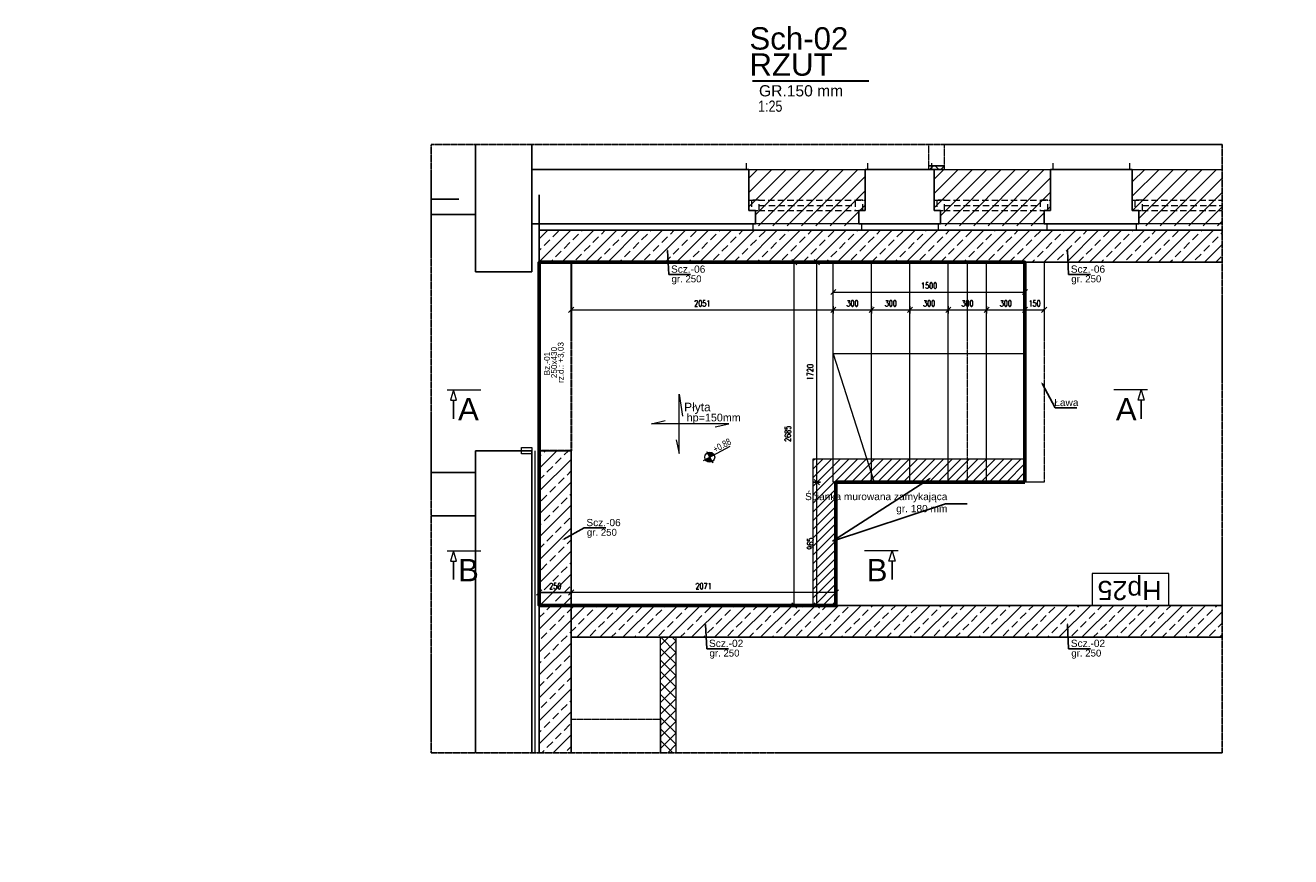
# Model space of a CAD drawing. Extents: x -1474 to 75706, y -7058 to 75879.
# Tile 9 of 19: x 29709 to 39613, y 6506 to 13012. Entities that reach past the tile are written whole.
import ezdxf
from ezdxf import colors
from ezdxf.entities.mleader import LeaderData, LeaderLine
from ezdxf.enums import TextEntityAlignment as Align
from ezdxf.math import Vec2, Vec3

# ---------------------------------------------------------------- set-up
doc = ezdxf.new("R2010")
doc.units = 0
doc.header["$LTSCALE"] = 10
doc.header["$MEASUREMENT"] = 0
doc.linetypes.add('CARKOVANA', pattern=[7.5, 5, -2.5])
doc.linetypes.add('HIDDEN', pattern=[0.375, 0.25, -0.125])
for name, color, linetype, lineweight in [('!! 0_ Istn-sciany', 3, 'Continuous', 30), ('!! 0_ Istn-widok', 1, 'Continuous', 15), ('!! 0_ Opis', 8, 'Continuous', 13), ('!! 0_Istn-cienka', 4, 'Continuous', 9), ('!! 1_drzwi-linia', 213, 'Continuous', 5), ('!! 1_PROJ TERMOIZOL', 132, 'Continuous', 5), ('P-Linia1', 3, 'Continuous', 40), ('P-Linia2', 2, 'Continuous', 25), ('P-Linia3', 6, 'Continuous', 60), ('P-Linia4', 253, 'Continuous', 5), ('P-Opis', 1, 'Continuous', 18), ('P-Opis belki', 52, 'Continuous', 9), ('P-Opis fundamenty', 193, 'Continuous', 9), ('P-Opis nadproża systemowe', 11, 'Continuous', 9), ('P-Opis słupy', 30, 'Continuous', 9), ('P-Opis ściany', 6, 'Continuous', 9), ('P-Przerywana', 13, 'HIDDEN', 9), ('P-Szraf - Ściana działowa', 83, 'Continuous', 0), ('P-Szraf - Ściana nośna', 55, 'Continuous', 0), ('P-Szraf - Ściana wypełniająca', 171, 'Continuous', 0), ('P-Szraf - Ściana żelbetowa', 54, 'Continuous', 0), ('P-Wymiar', 254, 'Continuous', 9), ('P-Ściana działowa', 91, 'Continuous', 5), ('P-Ściana nośna', 253, 'Continuous', 18), ('P-Ściana wypełniająca', 150, 'Continuous', 13), ('P-Ściana żelbetowa', 50, 'Continuous', 25)]:
    doc.layers.add(name, color=color, linetype=linetype, lineweight=lineweight)
doc.layers.add('!! 1_Wyburzenia', color=252, linetype='CARKOVANA', lineweight=13, true_color=0x696969)
doc.styles.add('_Fd Opis', font='arial.ttf')
doc.styles.add('_Fdelita opis', font='arial.ttf')
doc.styles.add('ARIAL', font='arial.ttf', dxfattribs={"height": 20})
doc.styles.add('ROMANS', font='romans.shx', dxfattribs={"width": 0.7})
doc.linetypes.add('ZIGZAG', pattern='A,0.00254,-5.08,[131,ltypeshp.shx,S=5.08,R=0,X=-5.08,Y=0],-10.16,[131,ltypeshp.shx,S=5.08,R=180,X=5.08,Y=0],-5.08', length=20.32254)
doc.dimstyles.new('A25', dxfattribs={"dimscale": 27, "dimtxt": 1.75, "dimasz": 0.06, "dimexe": 0, "dimexo": 0, "dimgap": 1, "dimtad": 1, "dimdec": 4, "dimrnd": 0.1, "dimdsep": 46, "dimtxsty": 'ROMANS', "dimblk": '[[[[[[[[', "dimcen": 2, "dimdle": 2, "dimse1": 1, "dimse2": 1, "dimclrd": 256, "dimclrt": 1, "dimadec": 0, "dimazin": 0, "dimtfac": 1, "dimtdec": 4, "dimtix": 1, "dimtmove": 2, "dimatfit": 3, "dimldrblk": '[[[[[[[[', "dimfxl": 0, "dimtvp": 0.6, "dimtolj": 1, "dimlwd": -1, "dimarcsym": 0})
pattern_1 = [(45, (-137483.73, 252500.6), (-56.1266, 56.1266), [])]

# ---------------------------------------------------------------- blocks, each defined once
blk = doc.blocks.new('daddad')
at = {"layer": 'P-Opis', "lineweight": 20}
for points in [[(-159, -799), (0, -1476), (0, 1476), (159, 377)], [(1791, -159), (2467, 0), (-1381, 0), (-705, 159)]]:
    blk.add_lwpolyline(points, dxfattribs=at)
blk = doc.blocks.new('[[[[[[[[')
at = {"layer": 'P-Wymiar'}
for p, q in [((-12.7, -12.7), (12.7, 12.7)), ((0, 0), (-4.6, 0)), ((0, 18), (0, -18))]:
    blk.add_line(p, q, dxfattribs=at)
blk = doc.blocks.new('*D293')
at = {"layer": 'Defpoints', "color": 0, "transparency": 16777216}
for p in [(36033.1, 10785.1), (36033.1, 10691.9), (33981.9, 8472.5)]:
    blk.add_point(p, dxfattribs=at)
at = {"layer": 'P-Wymiar', "transparency": 16777216}
blk.add_line((33983.5, 10785.1), (36031.5, 10785.1), dxfattribs=at)
at = {"layer": 'P-Wymiar', "transparency": 16777216, "xscale": 1.62, "yscale": 1.62, "zscale": 1.62, "rotation": 180}
blk.add_blockref('[[[[[[[[', (33981.9, 10785.1), dxfattribs=at)
at = {"layer": 'P-Wymiar', "transparency": 16777216, "xscale": 1.62, "yscale": 1.62, "zscale": 1.62}
blk.add_blockref('[[[[[[[[', (36033.1, 10785.1), dxfattribs=at)
at = {"layer": 'P-Wymiar', "color": 1, "transparency": 16777216, "insert": (35007.5, 10835.8), "char_height": 47.25, "attachment_point": 5, "style": 'ROMANS'}
blk.add_mtext('\\A1;2051', dxfattribs=at)
blk = doc.blocks.new('*D294')
at = {"layer": 'Defpoints', "color": 0, "transparency": 16777216}
for p in [(36333.1, 11157.5), (36333.1, 10785.1), (36033.1, 10691.9)]:
    blk.add_point(p, dxfattribs=at)
at = {"layer": 'P-Wymiar', "transparency": 16777216}
blk.add_line((36034.7, 10785.1), (36331.5, 10785.1), dxfattribs=at)
at = {"layer": 'P-Wymiar', "transparency": 16777216, "xscale": 1.62, "yscale": 1.62, "zscale": 1.62, "rotation": 180}
blk.add_blockref('[[[[[[[[', (36033.1, 10785.1), dxfattribs=at)
at = {"layer": 'P-Wymiar', "transparency": 16777216, "xscale": 1.62, "yscale": 1.62, "zscale": 1.62}
blk.add_blockref('[[[[[[[[', (36333.1, 10785.1), dxfattribs=at)
at = {"layer": 'P-Wymiar', "color": 1, "transparency": 16777216, "insert": (36183.1, 10835.8), "char_height": 47.25, "attachment_point": 5, "style": 'ROMANS'}
blk.add_mtext('\\A1;300', dxfattribs=at)
blk = doc.blocks.new('*D295')
at = {"layer": 'Defpoints', "color": 0, "transparency": 16777216}
for p in [(36333.1, 11157.5), (36633.1, 11157.5), (36633.1, 10785.1)]:
    blk.add_point(p, dxfattribs=at)
at = {"layer": 'P-Wymiar', "transparency": 16777216}
blk.add_line((36334.7, 10785.1), (36631.5, 10785.1), dxfattribs=at)
at = {"layer": 'P-Wymiar', "transparency": 16777216, "xscale": 1.62, "yscale": 1.62, "zscale": 1.62, "rotation": 180}
blk.add_blockref('[[[[[[[[', (36333.1, 10785.1), dxfattribs=at)
at = {"layer": 'P-Wymiar', "transparency": 16777216, "xscale": 1.62, "yscale": 1.62, "zscale": 1.62}
blk.add_blockref('[[[[[[[[', (36633.1, 10785.1), dxfattribs=at)
at = {"layer": 'P-Wymiar', "color": 1, "transparency": 16777216, "insert": (36483.1, 10835.8), "char_height": 47.25, "attachment_point": 5, "style": 'ROMANS'}
blk.add_mtext('\\A1;300', dxfattribs=at)
blk = doc.blocks.new('*D296')
at = {"layer": 'Defpoints', "color": 0, "transparency": 16777216}
for p in [(36633.1, 11157.5), (36933.1, 11157.5), (36933.1, 10785.1)]:
    blk.add_point(p, dxfattribs=at)
at = {"layer": 'P-Wymiar', "transparency": 16777216}
blk.add_line((36634.7, 10785.1), (36931.5, 10785.1), dxfattribs=at)
at = {"layer": 'P-Wymiar', "transparency": 16777216, "xscale": 1.62, "yscale": 1.62, "zscale": 1.62, "rotation": 180}
blk.add_blockref('[[[[[[[[', (36633.1, 10785.1), dxfattribs=at)
at = {"layer": 'P-Wymiar', "transparency": 16777216, "xscale": 1.62, "yscale": 1.62, "zscale": 1.62}
blk.add_blockref('[[[[[[[[', (36933.1, 10785.1), dxfattribs=at)
at = {"layer": 'P-Wymiar', "color": 1, "transparency": 16777216, "insert": (36783.1, 10835.8), "char_height": 47.25, "attachment_point": 5, "style": 'ROMANS'}
blk.add_mtext('\\A1;300', dxfattribs=at)
blk = doc.blocks.new('*D297')
at = {"layer": 'Defpoints', "color": 0, "transparency": 16777216}
for p in [(36933.1, 11157.5), (37233.1, 11157.5), (37233.1, 10785.1)]:
    blk.add_point(p, dxfattribs=at)
at = {"layer": 'P-Wymiar', "transparency": 16777216}
blk.add_line((36934.7, 10785.1), (37231.5, 10785.1), dxfattribs=at)
at = {"layer": 'P-Wymiar', "transparency": 16777216, "xscale": 1.62, "yscale": 1.62, "zscale": 1.62, "rotation": 180}
blk.add_blockref('[[[[[[[[', (36933.1, 10785.1), dxfattribs=at)
at = {"layer": 'P-Wymiar', "transparency": 16777216, "xscale": 1.62, "yscale": 1.62, "zscale": 1.62}
blk.add_blockref('[[[[[[[[', (37233.1, 10785.1), dxfattribs=at)
at = {"layer": 'P-Wymiar', "color": 1, "transparency": 16777216, "insert": (37083.1, 10835.8), "char_height": 47.25, "attachment_point": 5, "style": 'ROMANS'}
blk.add_mtext('\\A1;300', dxfattribs=at)
blk = doc.blocks.new('*D298')
at = {"layer": 'Defpoints', "color": 0, "transparency": 16777216}
for p in [(37233.1, 11157.5), (37533.1, 11157.5), (37533.1, 10785.1)]:
    blk.add_point(p, dxfattribs=at)
at = {"layer": 'P-Wymiar', "transparency": 16777216}
blk.add_line((37234.7, 10785.1), (37531.5, 10785.1), dxfattribs=at)
at = {"layer": 'P-Wymiar', "transparency": 16777216, "xscale": 1.62, "yscale": 1.62, "zscale": 1.62, "rotation": 180}
blk.add_blockref('[[[[[[[[', (37233.1, 10785.1), dxfattribs=at)
at = {"layer": 'P-Wymiar', "transparency": 16777216, "xscale": 1.62, "yscale": 1.62, "zscale": 1.62}
blk.add_blockref('[[[[[[[[', (37533.1, 10785.1), dxfattribs=at)
at = {"layer": 'P-Wymiar', "color": 1, "transparency": 16777216, "insert": (37383.1, 10835.8), "char_height": 47.25, "attachment_point": 5, "style": 'ROMANS'}
blk.add_mtext('\\A1;300', dxfattribs=at)
blk = doc.blocks.new('*D299')
at = {"layer": 'Defpoints', "color": 0, "transparency": 16777216}
for p in [(37533.1, 11157.5), (37683.1, 11157.5), (37683.1, 10785.1)]:
    blk.add_point(p, dxfattribs=at)
at = {"layer": 'P-Wymiar', "transparency": 16777216}
blk.add_line((37534.7, 10785.1), (37681.5, 10785.1), dxfattribs=at)
at = {"layer": 'P-Wymiar', "transparency": 16777216, "xscale": 1.62, "yscale": 1.62, "zscale": 1.62, "rotation": 180}
blk.add_blockref('[[[[[[[[', (37533.1, 10785.1), dxfattribs=at)
at = {"layer": 'P-Wymiar', "transparency": 16777216, "xscale": 1.62, "yscale": 1.62, "zscale": 1.62}
blk.add_blockref('[[[[[[[[', (37683.1, 10785.1), dxfattribs=at)
at = {"layer": 'P-Wymiar', "color": 1, "transparency": 16777216, "insert": (37608.1, 10835.8), "char_height": 47.25, "attachment_point": 5, "style": 'ROMANS'}
blk.add_mtext('\\A1;150', dxfattribs=at)
blk = doc.blocks.new('*D300')
at = {"layer": 'Defpoints', "color": 0, "transparency": 16777216}
for p in [(37533.1, 10924.7), (36033.1, 10515.9), (37533.1, 10552.3)]:
    blk.add_point(p, dxfattribs=at)
at = {"layer": 'P-Wymiar', "transparency": 16777216}
blk.add_line((36034.7, 10924.7), (37531.5, 10924.7), dxfattribs=at)
at = {"layer": 'P-Wymiar', "transparency": 16777216, "xscale": 1.62, "yscale": 1.62, "zscale": 1.62, "rotation": 180}
blk.add_blockref('[[[[[[[[', (36033.1, 10924.7), dxfattribs=at)
at = {"layer": 'P-Wymiar', "transparency": 16777216, "xscale": 1.62, "yscale": 1.62, "zscale": 1.62}
blk.add_blockref('[[[[[[[[', (37533.1, 10924.7), dxfattribs=at)
at = {"layer": 'P-Wymiar', "color": 1, "transparency": 16777216, "insert": (36783.1, 10975.4), "char_height": 47.25, "attachment_point": 5, "style": 'ROMANS'}
blk.add_mtext('\\A1;1500', dxfattribs=at)
blk = doc.blocks.new('*D301')
at = {"layer": 'Defpoints', "color": 0, "transparency": 16777216}
for p in [(33981.9, 8572.7), (36053.1, 8531.4), (33981.9, 8472.5)]:
    blk.add_point(p, dxfattribs=at)
at = {"layer": 'P-Wymiar', "transparency": 16777216}
blk.add_line((36051.5, 8572.7), (33983.5, 8572.7), dxfattribs=at)
at = {"layer": 'P-Wymiar', "transparency": 16777216, "xscale": 1.62, "yscale": 1.62, "zscale": 1.62, "rotation": 180}
blk.add_blockref('[[[[[[[[', (33981.9, 8572.7), dxfattribs=at)
at = {"layer": 'P-Wymiar', "transparency": 16777216, "xscale": 1.62, "yscale": 1.62, "zscale": 1.62}
blk.add_blockref('[[[[[[[[', (36053.1, 8572.7), dxfattribs=at)
at = {"layer": 'P-Wymiar', "color": 1, "transparency": 16777216, "insert": (35017.5, 8623.3), "char_height": 47.25, "attachment_point": 5, "style": 'ROMANS'}
blk.add_mtext('\\A1;2071', dxfattribs=at)
blk = doc.blocks.new('*D302')
at = {"transparency": 16777216}
blk.add_line((33980.3, 8572.7), (33733.5, 8572.7), dxfattribs=at)
at = {"layer": 'Defpoints', "color": 0, "transparency": 16777216}
for p in [(33731.9, 8572.7), (33731.9, 8501), (33981.9, 8472.5)]:
    blk.add_point(p, dxfattribs=at)
at = {"transparency": 16777216, "xscale": 1.62, "yscale": 1.62, "zscale": 1.62, "rotation": 180}
blk.add_blockref('[[[[[[[[', (33731.9, 8572.7), dxfattribs=at)
at = {"transparency": 16777216, "xscale": 1.62, "yscale": 1.62, "zscale": 1.62}
blk.add_blockref('[[[[[[[[', (33981.9, 8572.7), dxfattribs=at)
at = {"color": 1, "transparency": 16777216, "insert": (33856.9, 8623.3), "char_height": 47.25, "attachment_point": 5, "style": 'ROMANS'}
blk.add_mtext('\\A1;250', dxfattribs=at)
blk = doc.blocks.new('A$C798F0764')
at = {"layer": 'P-Opis'}
h = blk.add_hatch(color=1, dxfattribs=at)
h.dxf.hatch_style = 1
h.paths.add_polyline_path([(87, -43), (-30, -160, 0.414214), (204, -160)])
h.paths.add_polyline_path([(-30, 74), (87, -43), (204, 74, 0.414214)])
at = {"layer": 'P-Opis', "color": 1}
for p, q in [((-80, -210), (636, 506)), ((-68, 111), (241, -198))]:
    blk.add_line(p, q, dxfattribs=at)
blk.add_circle((87, -43), 165, dxfattribs=at)
blk = doc.blocks.new('*D308')
at = {"layer": 'Defpoints', "color": 0, "transparency": 16777216}
for p in [(33981.9, 11157.5), (35727.8, 11157.5), (33981.9, 8472.5)]:
    blk.add_point(p, dxfattribs=at)
at = {"layer": 'P-Wymiar', "transparency": 16777216}
blk.add_line((35727.8, 8474.1), (35727.8, 11155.9), dxfattribs=at)
at = {"layer": 'P-Wymiar', "transparency": 16777216, "xscale": 1.62, "yscale": 1.62, "zscale": 1.62}
for p, rotation in [((35727.8, 11157.5), 90), ((35727.8, 8472.5), 270)]:
    blk.add_blockref('[[[[[[[[', p, dxfattribs=dict(at, rotation=rotation))
at = {"layer": 'P-Wymiar', "color": 1, "transparency": 16777216, "insert": (35677.1, 9815), "char_height": 47.25, "attachment_point": 5, "rotation": 90, "style": 'ROMANS'}
blk.add_mtext('\\A1;2685', dxfattribs=at)
blk = doc.blocks.new('*D316')
at = {"layer": 'Defpoints', "color": 0, "transparency": 16777216}
for p in [(35903.1, 9437.5), (36053.1, 9437.5), (36053.1, 8472.5)]:
    blk.add_point(p, dxfattribs=at)
at = {"layer": 'P-Wymiar', "transparency": 16777216}
blk.add_line((35903.1, 8474.1), (35903.1, 9435.9), dxfattribs=at)
at = {"layer": 'P-Wymiar', "transparency": 16777216, "xscale": 1.62, "yscale": 1.62, "zscale": 1.62}
for p, rotation in [((35903.1, 9437.5), 90), ((35903.1, 8472.5), 270)]:
    blk.add_blockref('[[[[[[[[', p, dxfattribs=dict(at, rotation=rotation))
at = {"layer": 'P-Wymiar', "color": 1, "transparency": 16777216, "insert": (35852.5, 8955), "char_height": 47.25, "attachment_point": 5, "rotation": 90, "style": 'ROMANS'}
blk.add_mtext('\\A1;965', dxfattribs=at)
blk = doc.blocks.new('*D317')
at = {"layer": 'Defpoints', "color": 0, "transparency": 16777216}
for p in [(35903.1, 11157.5), (36033.1, 11157.5), (36053.1, 9437.5)]:
    blk.add_point(p, dxfattribs=at)
at = {"layer": 'P-Wymiar', "transparency": 16777216}
blk.add_line((35903.1, 9439.1), (35903.1, 11155.9), dxfattribs=at)
at = {"layer": 'P-Wymiar', "transparency": 16777216, "xscale": 1.62, "yscale": 1.62, "zscale": 1.62}
for p, rotation in [((35903.1, 11157.5), 90), ((35903.1, 9437.5), 270)]:
    blk.add_blockref('[[[[[[[[', p, dxfattribs=dict(at, rotation=rotation))
at = {"layer": 'P-Wymiar', "color": 1, "transparency": 16777216, "insert": (35852.5, 10297.5), "char_height": 47.25, "attachment_point": 5, "rotation": 90, "style": 'ROMANS'}
blk.add_mtext('\\A1;1720', dxfattribs=at)

msp = doc.modelspace()

# ---------------------------------------------------------------- hatches: boundary and pattern name
at = {"layer": 'P-Szraf - Ściana działowa'}
h = msp.add_hatch(dxfattribs=at)
h.set_pattern_fill('ANSI37', color=256, scale=20)
h.set_pattern_definition([(45, (-137483.73, 252500.603), (-44.90128, 44.90128), []), (135, (-137483.73, 252500.603), (-44.90128, -44.90128), [])])
h.paths.add_polyline_path([(36781.77874, 11912.51041), (36901.77874, 11912.51041), (36901.77874, 11882.50961), (36781.77874, 11882.50961)])
h = msp.add_hatch(dxfattribs=at)
h.set_pattern_fill('ANSI37', color=256, scale=20)
h.set_pattern_definition([(45, (-137483.73, 252500.603), (-44.90128, 44.90128), []), (135, (-137483.73, 252500.603), (-44.90128, -44.90128), [])])
h.paths.add_polyline_path([(34681.03337, 7319.51841), (34801.03337, 7319.51841), (34801.03337, 8222.50961), (34681.03337, 8222.50961)])
at = {"layer": 'P-Szraf - Ściana nośna'}
h = msp.add_hatch(dxfattribs=at)
h.set_pattern_fill('ANSI31', color=256, scale=25)
h.set_pattern_definition(pattern_1)
h.paths.add_polyline_path([(35423.08405, 11442.50961), (35423.08405, 11562.50961), (35373.08405, 11562.50961), (35373.08405, 11882.50961), (36283.08405, 11882.50961), (36283.08405, 11562.50961), (36233.08405, 11562.50961), (36233.08405, 11442.50961)])
h = msp.add_hatch(dxfattribs=at)
h.set_pattern_fill('ANSI31', color=256, scale=25)
h.set_pattern_definition(pattern_1)
h.paths.add_polyline_path([(36873.08405, 11442.50961), (36873.08405, 11562.50961), (36823.08405, 11562.50961), (36823.08405, 11882.50961), (37733.08405, 11882.50961), (37733.08405, 11562.50961), (37683.08405, 11562.50961), (37683.08405, 11442.50961)])
h = msp.add_hatch(dxfattribs=at)
h.set_pattern_fill('ANSI31', color=256, scale=25)
h.set_pattern_definition(pattern_1)
h.paths.add_polyline_path([(39076.45129, 11442.50961), (39076.45129, 11882.50961), (38373.08405, 11882.50961), (38373.08405, 11562.50961), (38423.08405, 11562.50961), (38423.08405, 11442.50961)])
at = {"layer": 'P-Szraf - Ściana wypełniająca'}
h = msp.add_hatch(dxfattribs=at)
h.set_pattern_fill('ANSI31', color=256, scale=15)
h.set_pattern_definition([(45, (0, 0), (-33.67596, 33.67596), [])])
h.paths.add_polyline_path([(37533.08405, 9617.50961), (35873.08405, 9617.50961), (35873.08405, 8472.50961), (36053.08405, 8472.4646), (36053.08405, 9437.50961), (37533.08405, 9437.50961)])
at = {"layer": 'P-Szraf - Ściana żelbetowa'}
h = msp.add_hatch(dxfattribs=at)
h.set_pattern_fill('ANSI33', color=256, scale=20)
h.set_pattern_definition([(45, (-73432.17, 17507.33), (-89.80256, 89.80256), []), (45, (-73342.37, 17507.33), (-89.80256, 89.80256), [63.5, -31.75])])
h.paths.add_polyline_path([(33731.4965, 7319.51841), (33981.49651, 7319.51841), (33982.27429, 9682.40783), (33732.2743, 9682.49012)])
h.paths.add_polyline_path([(39076.45129, 11157.50539), (39076.45129, 11407.50961), (33728.12043, 11407.50961), (33731.72218, 11157.50539)])
h.paths.add_polyline_path([(39076.45129, 8222.50961), (39076.45129, 8472.50961), (33981.87603, 8472.50961), (33981.79374, 8222.50961)])

# ---------------------------------------------------------------- linework, layer by layer
at = {"layer": '!! 0_ Istn-sciany', "lineweight": 25}
for points in [[(33233.08405, 12080.19901), (33233.08405, 11082.50961)], [(33233.08405, 12080.19901), (33233.08405, 11082.50961)], [(33673.08405, 12080.19901), (33673.08405, 11082.50961)], [(33673.08405, 11882.50961), (35373.08405, 11882.50961)], [(35373.08405, 11882.50961), (35373.08405, 11562.50961)], [(36283.08405, 11882.50961), (36823.08405, 11882.50961)], [(36283.08405, 11882.50961), (36283.08405, 11562.50961)], [(36823.08405, 11882.50961), (36823.08405, 11562.50961)], [(37733.08405, 11882.50961), (38373.08405, 11882.50961)], [(37733.08405, 11882.50961), (37733.08405, 11562.50961)], [(38373.08405, 11882.50961), (38373.08405, 11562.50961)], [(32886.95775, 11652.50961), (33103.08405, 11652.50961)], [(32886.95775, 11532.50961), (33228.08405, 11532.50961)], [(35373.08405, 11562.50961), (35423.08405, 11562.50961)], [(35423.08405, 11562.50961), (35423.08405, 11457.90789)], [(36233.08405, 11562.50961), (36283.08405, 11562.50961)], [(36233.08405, 11562.50961), (36233.08405, 11457.90789)], [(36823.08405, 11562.50961), (36873.08405, 11562.50961)], [(36873.08405, 11562.50961), (36873.08405, 11457.90789)], [(37683.08405, 11562.50961), (37733.08405, 11562.50961)], [(37683.08405, 11562.50961), (37683.08405, 11457.90789)], [(38373.08405, 11562.50961), (38423.08405, 11562.50961)], [(38423.08405, 11562.50961), (38423.08405, 11457.90789)], [(33673.08405, 11457.90789), (35423.08405, 11457.90789)], [(36233.08405, 11457.90789), (36873.08405, 11457.90789)], [(37683.08405, 11457.90789), (38423.08405, 11457.90789)], [(33233.08405, 11082.50961), (33673.08405, 11082.50961)], [(33233.08405, 9682.50961), (33233.08405, 7319.51841)], [(33233.08405, 9682.50961), (33673.08405, 9682.50961)], [(33673.08405, 9682.50961), (33673.08405, 7319.51841)], [(33228.08405, 9512.50961), (32886.95775, 9512.50961)], [(33228.08405, 9172.50961), (32886.95775, 9172.50961)]]:
    msp.add_lwpolyline(points, dxfattribs=at)
at = {"layer": '!! 0_ Istn-widok'}
msp.add_lwpolyline([(38659.38955, 8722.50961), (38059.38955, 8722.50961), (38059.38955, 8472.50961), (38659.38955, 8472.50961)], close=True, dxfattribs=at)
at = {"layer": '!! 0_Istn-cienka', "linetype": 'HIDDEN', "ltscale": 2}
for points in [[(35373.08405, 11882.50961), (36283.08405, 11882.50961)], [(36823.08405, 11882.50961), (37733.08405, 11882.50961)], [(38373.08405, 11882.50961), (39076.45129, 11882.50961)], [(36233.08405, 11457.90789), (35423.08405, 11457.90789)], [(37683.08405, 11457.90789), (36873.08405, 11457.90789)], [(39076.45129, 11457.90789), (38423.08405, 11457.90789)]]:
    msp.add_lwpolyline(points, dxfattribs=at)
at = {"layer": '!! 1_drzwi-linia'}
msp.add_lwpolyline([(33673.08405, 9707.50961), (33673.08405, 9657.50961), (33593.08405, 9657.50961), (33593.08405, 9707.50961)], close=True, dxfattribs=at)
at = {"layer": '!! 1_PROJ TERMOIZOL', "linetype": 'ZIGZAG', "ltscale": 0.75}
msp.add_lwpolyline([(33697.2743, 9682.49342), (33696.4965, 7319.51841)], dxfattribs=at)
at = {"layer": '!! 1_Wyburzenia'}
for points in [[(35353.08405, 11882.50961), (35353.08405, 11932.50961)], [(36303.08405, 11882.50961), (36303.08405, 11932.50961)], [(36803.08405, 11882.50961), (36803.08405, 11932.50961)], [(37753.08405, 11882.50961), (37753.08405, 11932.50961)], [(38353.08405, 11882.50961), (38353.08405, 11932.50961)], [(35373.08405, 11642.50961), (36283.08405, 11642.50961)], [(35453.08405, 11602.50961), (36203.08405, 11602.50961)], [(36823.08405, 11642.50961), (37733.08405, 11642.50961)], [(36903.08405, 11602.50961), (37653.08405, 11602.50961)], [(38373.08405, 11642.50961), (39076.45129, 11642.50961)], [(38453.08405, 11602.50961), (39076.45129, 11602.50961)], [(35373.08405, 11562.50961), (36283.08405, 11562.50961)], [(36823.08405, 11562.50961), (37733.08405, 11562.50961)], [(38373.08405, 11562.50961), (39076.45129, 11562.50961)], [(35403.08405, 11457.90789), (35403.08405, 11392.50961)], [(36253.08405, 11407.50961), (35403.08405, 11407.50961)], [(36253.08405, 11457.90789), (36253.08405, 11392.50961)], [(36853.08405, 11457.90789), (36853.08405, 11392.50961)], [(37703.08405, 11407.50961), (36853.08405, 11407.50961)], [(37703.08405, 11457.90789), (37703.08405, 11392.50961)], [(38403.08405, 11457.90789), (38403.08405, 11392.50961)], [(39076.45129, 11407.50961), (38403.08405, 11407.50961)]]:
    msp.add_lwpolyline(points, dxfattribs=at)
for points in [[(35393.08405, 11562.50961), (35453.08405, 11562.50961), (35453.08405, 11642.50961), (35393.08405, 11642.50961)], [(36203.08405, 11562.50961), (36263.08405, 11562.50961), (36263.08405, 11642.50961), (36203.08405, 11642.50961)], [(36843.08405, 11562.50961), (36903.08405, 11562.50961), (36903.08405, 11642.50961), (36843.08405, 11642.50961)], [(37653.08405, 11562.50961), (37713.08405, 11562.50961), (37713.08405, 11642.50961), (37653.08405, 11642.50961)], [(38393.08405, 11562.50961), (38453.08405, 11562.50961), (38453.08405, 11642.50961), (38393.08405, 11642.50961)]]:
    msp.add_lwpolyline(points, close=True, dxfattribs=at)
msp.add_lwpolyline([(33731.87603, 8472.50961), (33731.87603, 11684.79971)])
at = {"layer": 'P-Linia1', "lineweight": 60}
msp.add_lwpolyline([(37533.08405, 9437.50961), (37533.08405, 11157.50539), (33731.87603, 11157.50539), (33731.87603, 8472.55461), (36053.08405, 8472.4646), (36053.08405, 8472.50961), (36053.08405, 9437.50961), (37533.08405, 9437.50961)], dxfattribs=at)
at = {"layer": 'P-Linia2', "linetype": 'HIDDEN', "lineweight": 30}
msp.add_lwpolyline([(33731.87603, 11157.50539), (33981.87603, 11157.50539), (33981.87603, 9682.40783), (33731.87603, 9682.40783)], close=True, dxfattribs=at)
at = {"layer": 'P-Linia3', "color": 6, "linetype": 'Continuous', "lineweight": 30}
msp.add_line((35401.11904, 12577.04008), (36309.7821, 12577.04008), dxfattribs=at)
at = {"layer": 'P-Linia4', "color": 4}
for points in [[(36033.08405, 9437.50961), (36033.08405, 11157.50539)], [(36333.08405, 9437.50961), (36333.08405, 11157.50539)], [(36633.08405, 9437.50961), (36633.08405, 11157.50539)], [(36933.08405, 9437.50961), (36933.08405, 11157.50539)], [(37233.08405, 9437.50961), (37233.08405, 11157.50539)], [(37233.08405, 9437.50961), (37233.08405, 11157.50539)], [(36053.08405, 9437.50961), (36033.08405, 9437.50961)]]:
    msp.add_lwpolyline(points, dxfattribs=at)
at = {"layer": 'P-Linia4'}
for points in [[(37533.08405, 9437.50961), (37533.08405, 11157.50539)], [(37553.08405, 9437.50961), (36053.08405, 9437.50961)], [(36053.08405, 9437.50961), (36053.08405, 8472.48265)]]:
    msp.add_lwpolyline(points, dxfattribs=at)
at = {"layer": 'P-Opis'}
msp.add_lwpolyline([(37533.08405, 10440.00961), (36033.08405, 10440.00961), (36353.08405, 9437.50961)], dxfattribs=at)
at = {"layer": 'P-Opis', "flags": 128}
for points in [[(33011.75476, 10158.97089), (33060.35476, 10158.97089), (33036.05476, 10077.97089), (33060.35476, 10077.97089), (33060.35476, 9933.17291), (33060.35476, 10077.97089), (33084.65476, 10077.97089), (33060.35476, 10158.97089), (33274.70996, 10158.97089)], [(38491.30679, 10158.97089), (38442.70679, 10158.97089), (38467.00679, 10077.97089), (38442.70679, 10077.97089), (38442.70679, 9933.17291), (38442.70679, 10077.97089), (38418.40679, 10077.97089), (38442.70679, 10158.97089), (38228.35159, 10158.97089)], [(33011.75476, 8900.19333), (33060.35476, 8900.19333), (33036.05476, 8819.19333), (33060.35476, 8819.19333), (33060.35476, 8674.39534), (33060.35476, 8819.19333), (33084.65476, 8819.19333), (33060.35476, 8900.19333), (33274.70996, 8900.19333)], [(36541.3635, 8900.19333), (36492.7635, 8900.19333), (36517.0635, 8819.19333), (36492.7635, 8819.19333), (36492.7635, 8674.39534), (36492.7635, 8819.19333), (36468.4635, 8819.19333), (36492.7635, 8900.19333), (36278.4083, 8900.19333)]]:
    msp.add_lwpolyline(points, dxfattribs=at)
at = {"layer": 'P-Opis nadproża systemowe', "linetype": 'HIDDEN'}
msp.add_lwpolyline([(36901.77874, 12080.19901), (36901.77874, 11912.51041), (36781.77874, 11912.51041), (36781.77874, 12080.19901)], dxfattribs=at)
at = {"layer": 'P-Przerywana', "lineweight": 25}
msp.add_lwpolyline([(32886.95775, 12080.19901), (39076.45129, 12080.19901), (39076.45129, 7319.51841), (32886.95775, 7319.51841)], close=True, dxfattribs=at)
at = {"layer": 'P-Przerywana'}
for points in [[(37083.08405, 11157.50539), (37683.08405, 11157.50539), (37683.08405, 9437.50961), (37083.08405, 9437.50961)], [(37233.08405, 11157.50539), (37533.08405, 11157.50539), (37533.08405, 9437.50961), (37233.08405, 9437.50961)]]:
    msp.add_lwpolyline(points, close=True, dxfattribs=at)
msp.add_lwpolyline([(33981.87603, 7319.51841), (33981.79374, 7582.48561), (34681.79374, 7582.48561), (34681.79374, 7319.51841)], dxfattribs=at)
at = {"layer": 'P-Ściana działowa'}
msp.add_lwpolyline([(36781.77874, 11912.51041), (36901.77874, 11912.51041), (36901.77874, 11882.50961), (36781.77874, 11882.50961)], close=True, dxfattribs=at)
msp.add_lwpolyline([(34681.03336, 7319.51841), (34681.03337, 8222.50961), (34801.03337, 8222.50961), (34801.03369, 7319.51841)], dxfattribs=at)
at = {"layer": 'P-Ściana nośna'}
for points in [[(35423.08405, 11457.90789), (35423.08405, 11562.50961), (35373.08405, 11562.50961), (35373.08405, 11882.50961), (36283.08405, 11882.50961), (36283.08405, 11562.50961), (36233.08405, 11562.50961), (36233.08405, 11457.90789)], [(36873.08405, 11457.90789), (36873.08405, 11562.50961), (36823.08405, 11562.50961), (36823.08405, 11882.50961), (37733.08405, 11882.50961), (37733.08405, 11562.50961), (37683.08405, 11562.50961), (37683.08405, 11457.90789)]]:
    msp.add_lwpolyline(points, close=True, dxfattribs=at)
msp.add_lwpolyline([(39076.45129, 11457.90789), (38423.08405, 11457.90789), (38423.08405, 11562.50961), (38373.08405, 11562.50961), (38373.08405, 11882.50961), (39076.45129, 11882.50961)], dxfattribs=at)
at = {"layer": 'P-Ściana wypełniająca'}
msp.add_lwpolyline([(37533.08405, 9617.50961), (35873.08405, 9617.50961), (35873.08405, 8472.50961), (36053.08405, 8472.4646), (36053.08405, 9437.50961), (37533.08405, 9437.50961), (37533.08405, 9617.50961)], dxfattribs=at)
at = {"layer": 'P-Ściana żelbetowa'}
for points in [[(39076.45129, 11407.50961), (33731.87603, 11407.50961), (33731.87603, 11157.50539), (39076.45129, 11157.50539)], [(33731.87603, 7319.51841), (33731.87603, 9682.40783), (33981.87603, 9682.40783), (33981.87603, 7319.51841)], [(39076.45129, 8472.50961), (33981.87603, 8472.50961), (33981.79374, 8222.50961), (39076.45129, 8222.50961)]]:
    msp.add_lwpolyline(points, dxfattribs=at)

# ---------------------------------------------------------------- block references
at = {"layer": 'P-Opis', "color": 1, "xscale": 0.234, "yscale": 0.234, "zscale": 0.234, "rotation": 343.5684437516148}
msp.add_blockref('A$C798F0764', (35049.59617, 9647.60992), dxfattribs=at)
at = {"layer": 'P-Opis fundamenty', "xscale": 0.1568, "yscale": 0.1568, "zscale": 0.1568}
msp.add_blockref('daddad', (34827.58023, 9893.58206), dxfattribs=at)

# ---------------------------------------------------------------- texts
at = {"layer": '!! 0_ Opis', "ltscale": 0.7, "style": 'ARIAL'}
msp.add_text('Hp25', height=150, rotation=180, dxfattribs=at).set_placement((38602.19886, 8664.11344))
at = {"layer": 'P-Linia1', "color": 3, "lineweight": 30, "style": '_Fdelita opis'}
msp.add_text('GR.150 mm', height=87.5, dxfattribs=at).set_placement((35451.44697, 12455.55939))
at = {"layer": 'P-Linia1', "color": 3, "lineweight": 30, "insert": (35444.57221, 12422.87771), "char_height": 87.5, "attachment_point": 1, "style": '_Fdelita opis'}
msp.add_mtext_dynamic_manual_height_columns('{\\W0.8;1:25}', width=1933.9297709, gutter_width=12.5, heights=[0], dxfattribs=at)
at = {"layer": 'P-Linia3', "color": 6, "lineweight": 30, "style": '_Fdelita opis'}
for s, p in [('Sch-02', (35376.20919, 12821.7292)), ('RZUT', (35376.20919, 12617.27162))]:
    msp.add_text(s, height=175, dxfattribs=at).set_placement(p)
at = {"layer": 'P-Opis', "style": '_Fd Opis'}
for s, p in [('A', (33095.96252, 10007.26114)), ('A', (38244.03627, 10007.26114)), ('B', (33095.96252, 8748.48358)), ('B', (36294.09299, 8748.48358))]:
    msp.add_text(s, height=175, dxfattribs=at).set_placement(p, align=Align.MIDDLE_LEFT)
at = {"layer": 'P-Opis', "color": 3, "char_height": 56.7, "attachment_point": 6, "style": '_Fd Opis'}
for s, insert in [('{\\C256;Ława}', (37951.64352, 10059.92213)), ('{\\C256;Ścianka murowana zamykająca\\Pgr. 180 mm}', (36925.67221, 9268.55725))]:
    msp.add_mtext(s, dxfattribs=dict(at, insert=insert))
at = {"layer": 'P-Opis', "color": 1, "insert": (35096.59602, 9688.96538), "char_height": 52.65, "attachment_point": 4, "rotation": 28.568443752, "style": '_Fd Opis'}
msp.add_mtext('{\\W0.8;+0.88}', dxfattribs=at)
at = {"layer": 'P-Opis belki', "char_height": 45.63, "attachment_point": 6, "rotation": 90, "style": '_Fd Opis'}
for s, insert in [('rz.d.: +3,03', (33903.74372, 10533.14263)), ('250x430', (33847.50795, 10494.99052))]:
    msp.add_mtext(s, dxfattribs=dict(at, insert=insert))
at = {"layer": 'P-Opis belki', "color": 3, "insert": (33792.55223, 10456.54926), "char_height": 45.63, "attachment_point": 6, "rotation": 90, "style": '_Fd Opis'}
msp.add_mtext('{\\C256;Bz.-01}', dxfattribs=at)
at = {"layer": 'P-Opis fundamenty', "style": '_Fd Opis'}
for s, insert, char_height, attachment_point in [('Płyta', (34865.69194, 10014.62793), 66.84384, 4), ('{\\H0.6667x;hp=150mm}', (35097.07431, 9933.36242), 90.239184, 5)]:
    msp.add_mtext(s, dxfattribs=dict(at, insert=insert, char_height=char_height, attachment_point=attachment_point))
at = {"layer": 'P-Opis ściany', "color": 3, "char_height": 56.7, "attachment_point": 6, "style": '_Fd Opis'}
for s, insert in [('{\\C256;Scz.-06}', (35031.38476, 11103.59071)), ('{\\C256;Scz.-06}', (38160.29919, 11103.59071)), ('{\\C256;Scz.-06}', (34369.12665, 9120.28428)), ('{\\C256;Scz.-02}', (35328.66269, 8174.98049)), ('{\\C256;Scz.-02}', (38160.29919, 8174.98049))]:
    msp.add_mtext(s, dxfattribs=dict(at, insert=insert))
at = {"layer": 'P-Opis ściany', "char_height": 54, "attachment_point": 6, "style": '_Fd Opis'}
for insert in [(35001.52454, 11019.54469), (38130.43897, 11019.54469), (34339.26643, 9036.23826), (35298.80248, 8090.93447), (38130.43897, 8090.93447)]:
    msp.add_mtext('gr. 250', dxfattribs=dict(at, insert=insert))

# ---------------------------------------------------------------- dimensions: what is measured, and where the dimension line sits
dim = msp.add_linear_dim(base=(33731.885401, 8572.704283), p1=(33981.876047, 8472.548155), p2=(33731.885401, 8501.004269), dimstyle='A25', override={"dimfxl": 0.18, "dimfxlon": 1})
dim.commit()
dim.dimension.update_dxf_attribs({"geometry": '*D302', "text_midpoint": (33856.880724, 8623.329283)})
at = {"layer": 'P-Wymiar'}
for base, p1, p2, picture, middle in [((35727.75559, 11157.50539), (33981.87603, 8472.50961), (33981.87603, 11157.50539), '*D308', (35677.13059, 9815.0075)), ((35903.12696, 11157.50539), (36053.08405, 9437.50961), (36033.08405, 11157.50539), '*D317', (35852.50196, 10297.5075)), ((35903.12696, 9437.50961), (36053.08405, 8472.50961), (36053.08405, 9437.50961), '*D316', (35852.50196, 8955.00961))]:
    dim = msp.add_linear_dim(base=base, p1=p1, p2=p2, angle=90, dimstyle='A25', override={"dimdec": 0, "dimfxl": 0.18, "dimfxlon": 1}, dxfattribs=at)
    dim.commit()
    dim.dimension.update_dxf_attribs({"geometry": picture, "text_midpoint": middle})
for base, p1, p2, override, picture, middle in [((36333.08405, 10785.13572), (36033.08405, 10691.8588), (36333.08405, 11157.50539), {"dimfxl": 0.18, "dimfxlon": 1}, '*D294', (36183.08405, 10835.76072)), ((36633.08405, 10785.13572), (36333.08405, 11157.50539), (36633.08405, 11157.50539), {"dimfxl": 0.18, "dimfxlon": 1}, '*D295', (36483.08405, 10835.76072)), ((36933.08405, 10785.13572), (36633.08405, 11157.50539), (36933.08405, 11157.50539), {"dimfxl": 0.18, "dimfxlon": 1}, '*D296', (36783.08405, 10835.76072)), ((37233.08405, 10785.13572), (36933.08405, 11157.50539), (37233.08405, 11157.50539), {"dimfxl": 0.18, "dimfxlon": 1}, '*D297', (37083.08405, 10835.76072)), ((37533.08405, 10785.13572), (37233.08405, 11157.50539), (37533.08405, 11157.50539), {"dimfxl": 0.18, "dimfxlon": 1}, '*D298', (37383.08405, 10835.76072)), ((37683.08405, 10785.13572), (37533.08405, 11157.50539), (37683.08405, 11157.50539), {"dimfxl": 0.18, "dimfxlon": 1}, '*D299', (37608.08405, 10835.76072)), ((37533.08405, 10924.74251), (36033.08405, 10515.94085), (37533.08405, 10552.27902), {"dimfxl": 0.18, "dimfxlon": 1}, '*D300', (36783.08405, 10975.36751)), ((36033.08405, 10785.13572), (33981.87603, 8472.50961), (36033.08405, 10691.8588), {"dimdec": 0, "dimfxl": 0.18, "dimfxlon": 1}, '*D293', (35007.48004, 10835.76072)), ((33981.87605, 8572.70428), (36053.08405, 8531.40998), (33981.87605, 8472.54816), {"dimdec": 0, "dimfxl": 0.18, "dimfxlon": 1}, '*D301', (35017.48005, 8623.32928))]:
    dim = msp.add_linear_dim(base=base, p1=p1, p2=p2, dimstyle='A25', override=override, dxfattribs=at)
    dim.commit()
    dim.dimension.update_dxf_attribs({"geometry": picture, "text_midpoint": middle})

# ---------------------------------------------------------------- leaders
at = {"layer": 'P-Opis', "lineweight": 9}
ml = msp.add_multileader_mtext('Standard', dxfattribs=at)
ml.set_content('         ', color=256)
ml.set_leader_properties()
ml.build(insert=Vec2(0, 0))
ml.multileader.update_dxf_attribs({"arrow_head_size": 17.28})
ctx = ml.context
ctx.base_point, ctx.char_height, ctx.arrow_head_size, ctx.landing_gap_size, ctx.plane_origin = Vec3(37939.31295, 10018.62389), 0.576, 17.28, 0.288, Vec3(37924.09209, 10331.32116)
notes = []
notes.append((ctx, [(1, (1, 1, 0), (37769.25564, 10018.62389), (1, 0), 170.05731, [(0, [(37659.31368, 10223.84103)], 0, [])])]))
ctx.mtext.insert, ctx.mtext.flow_direction = Vec3(37939.60095, 10018.91189), 5
ml = msp.add_multileader_mtext('Standard', dxfattribs=at)
ml.set_content('         ', color=256)
ml.set_leader_properties()
ml.build(insert=Vec2(0, 0))
ml.multileader.update_dxf_attribs({"arrow_head_size": 17.28})
ctx = ml.context
ctx.base_point, ctx.char_height, ctx.arrow_head_size, ctx.landing_gap_size, ctx.plane_origin = Vec3(37080.14785, 9267.86687), 0.576, 17.28, 0.288, Vec3(37064.92699, 9580.56414)
notes.append((ctx, [(1, (1, 1, 0), (36910.09054, 9267.86687), (1, 0), 170.05731, [(1, [(36800.14858, 9473.08401), (36025.68256, 8975.94948)], 0, [])])]))
ctx.mtext.insert, ctx.mtext.flow_direction = Vec3(37080.43585, 9268.15487), 5
at = {"layer": 'P-Opis słupy'}
ml = msp.add_multileader_mtext('Standard', dxfattribs=at)
ml.set_content('         ', color=256)
ml.set_leader_properties()
ml.build(insert=Vec2(0, 0))
ml.multileader.update_dxf_attribs({"arrow_head_size": 78})
ctx = ml.context
ctx.base_point, ctx.char_height, ctx.arrow_head_size, ctx.landing_gap_size, ctx.plane_origin = Vec3(75704.62451, 12147.86704), 2.6, 78, 1.3, Vec3(75778.95855, 10736.38629)
notes.append((ctx, [(0, (0, 0, 0), (0, 0), (1, 0), 1, [])]))
ctx.mtext.insert, ctx.mtext.flow_direction = Vec3(75705.92451, 12149.16704), 5
at = {"layer": 'P-Opis ściany', "lineweight": 9}
ml = msp.add_multileader_mtext('Standard', dxfattribs=at)
ml.set_content('         ', color=256)
ml.set_leader_properties()
ml.build(insert=Vec2(0, 0))
ml.multileader.update_dxf_attribs({"arrow_head_size": 17.28})
ctx = ml.context
ctx.base_point, ctx.char_height, ctx.arrow_head_size, ctx.landing_gap_size, ctx.plane_origin = Vec3(34915.85852, 11062.29246), 0.576, 17.28, 0.288, Vec3(34900.63766, 11374.98974)
notes.append((ctx, [(1, (1, 1, 0), (34745.80122, 11062.29246), (1, 0), 170.05731, [(0, [(34734.81919, 11267.50961)], 0, [])])]))
ctx.mtext.insert, ctx.mtext.flow_direction = Vec3(34916.14652, 11062.58046), 5
ml = msp.add_multileader_mtext('Standard', dxfattribs=at)
ml.set_content('         ', color=256)
ml.set_leader_properties()
ml.build(insert=Vec2(0, 0))
ml.multileader.update_dxf_attribs({"arrow_head_size": 17.28})
ctx = ml.context
ctx.base_point, ctx.char_height, ctx.arrow_head_size, ctx.landing_gap_size, ctx.plane_origin = Vec3(38044.77295, 11062.29246), 0.576, 17.28, 0.288, Vec3(38029.55209, 11374.98974)
notes.append((ctx, [(1, (1, 1, 0), (37874.71565, 11062.29246), (1, 0), 170.05731, [(0, [(37863.73362, 11267.50961)], 0, [])])]))
ctx.mtext.insert, ctx.mtext.flow_direction = Vec3(38045.06095, 11062.58046), 5
ml = msp.add_multileader_mtext('Standard', dxfattribs=at)
ml.set_content('         ', color=256)
ml.set_leader_properties()
ml.build(insert=Vec2(0, 0))
ml.multileader.update_dxf_attribs({"arrow_head_size": 17.28})
ctx = ml.context
ctx.base_point, ctx.char_height, ctx.arrow_head_size, ctx.landing_gap_size, ctx.plane_origin = Vec3(34253.60041, 9078.98603), 0.576, 17.28, 0.288, Vec3(34238.37955, 9391.6833)
notes.append((ctx, [(1, (1, 1, 0), (34083.54311, 9078.98603), (1, 0), 170.05731, [(0, [(33909.11417, 8982.70585)], 0, [])])]))
ctx.mtext.insert, ctx.mtext.flow_direction = Vec3(34253.88841, 9079.27403), 5
ml = msp.add_multileader_mtext('Standard', dxfattribs=at)
ml.set_content('         ', color=256)
ml.set_leader_properties()
ml.build(insert=Vec2(0, 0))
ml.multileader.update_dxf_attribs({"arrow_head_size": 17.28})
ctx = ml.context
ctx.base_point, ctx.char_height, ctx.arrow_head_size, ctx.landing_gap_size, ctx.plane_origin = Vec3(35213.13646, 8133.68224), 0.576, 17.28, 0.288, Vec3(35197.9156, 8446.37952)
notes.append((ctx, [(1, (1, 1, 0), (35043.07915, 8133.68224), (1, 0), 170.05731, [(0, [(35032.09713, 8338.89939)], 0, [])])]))
ctx.mtext.insert, ctx.mtext.flow_direction = Vec3(35213.42446, 8133.97024), 5
ml = msp.add_multileader_mtext('Standard', dxfattribs=at)
ml.set_content('         ', color=256)
ml.set_leader_properties()
ml.build(insert=Vec2(0, 0))
ml.multileader.update_dxf_attribs({"arrow_head_size": 17.28})
ctx = ml.context
ctx.base_point, ctx.char_height, ctx.arrow_head_size, ctx.landing_gap_size, ctx.plane_origin = Vec3(38044.77295, 8133.68224), 0.576, 17.28, 0.288, Vec3(38029.55209, 8446.37952)
notes.append((ctx, [(1, (1, 1, 0), (37874.71565, 8133.68224), (1, 0), 170.05731, [(0, [(37863.73362, 8338.89939)], 0, [])])]))
ctx.mtext.insert, ctx.mtext.flow_direction = Vec3(38045.06095, 8133.97024), 5
for ctx, leaders in notes:
    for number, flags, end, landing, length, lines in leaders:
        leader = LeaderData()
        leader.index, (leader.has_last_leader_line, leader.has_dogleg_vector, leader.attachment_direction) = number, flags
        leader.last_leader_point, leader.dogleg_vector, leader.dogleg_length = Vec3(end), Vec3(landing), length
        for number, points, colour, breaks in lines:
            line = LeaderLine()
            line.index, line.vertices, line.color, line.breaks = number, Vec3.list(points), colors.encode_raw_color(colour), breaks
            leader.lines.append(line)
        ctx.leaders.append(leader)

doc.saveas('drawing.dxf')
